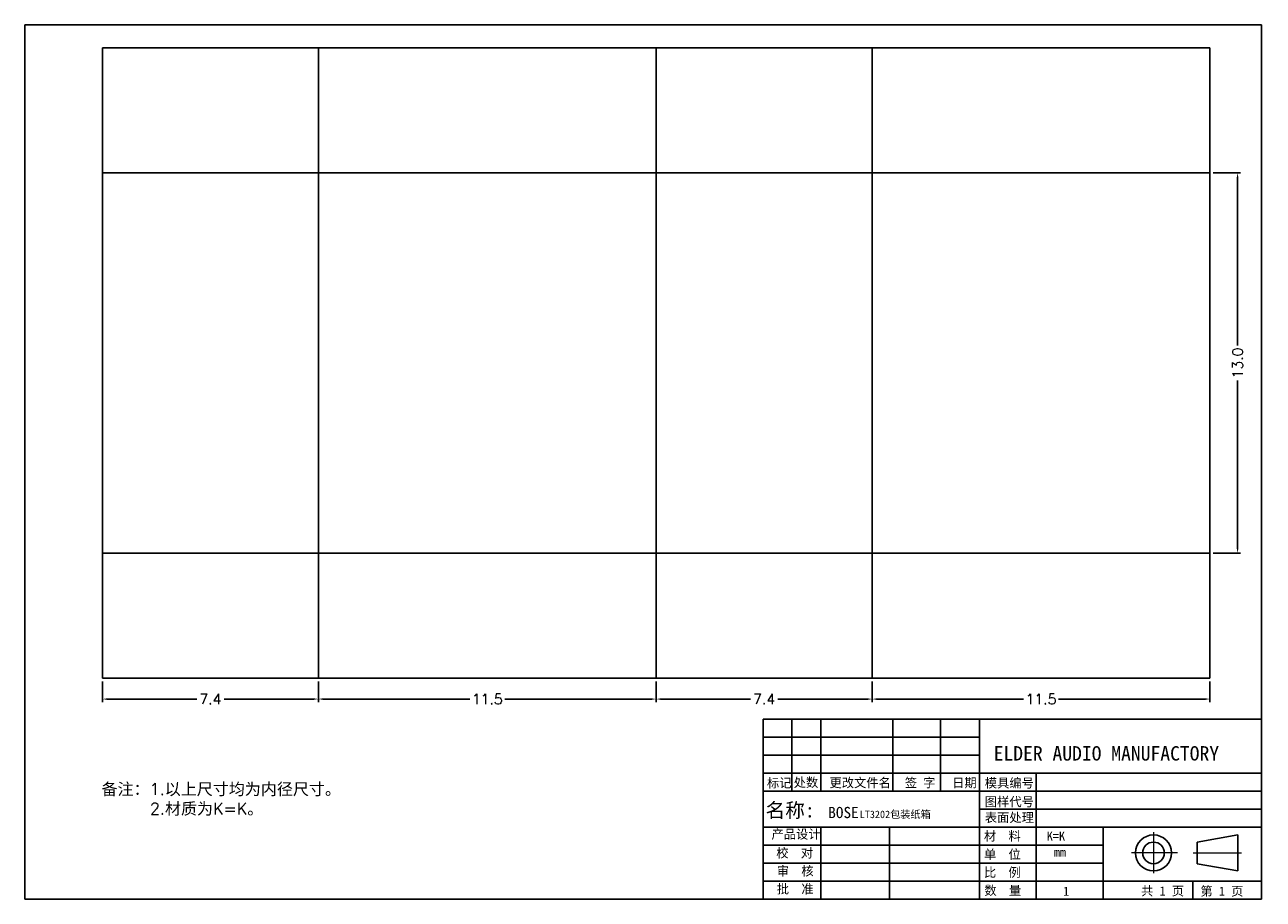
# Model space of a CAD drawing. Extents: x 32 to 207, y -96 to -67.
# Tile 2 of 2: x 164 to 207, y -96 to -67. Entities that reach past the tile are written whole.
import ezdxf

# ---------------------------------------------------------------- set-up
doc = ezdxf.new("R2010")
doc.units = 0
doc.header["$LTSCALE"] = 1.28622
doc.header["$MEASUREMENT"] = 0
doc.linetypes.add('ACAD_ISO10W100', pattern=[18, 12, -3, 0, -3])
doc.layers.get('0').update_dxf_attribs({"linetype": 'CONTINUOUS'})
doc.layers.get('Defpoints').update_dxf_attribs({"linetype": 'CONTINUOUS'})
doc.layers.add('CENTER', color=1, linetype='ACAD_ISO10W100', lineweight=13)
doc.layers.add('MAIN', color=7, linetype='CONTINUOUS')
doc.layers.add('TEXT', color=202, linetype='CONTINUOUS')
doc.styles.get("Standard").update_dxf_attribs({"font": 'romans.shx'})
doc.styles.add('TEXT', font='SIMFANG.TTF', dxfattribs={"height": 2.5})
doc.dimstyles.get("Standard").update_dxf_attribs({"dimtxt": 0.2, "dimasz": 0.15, "dimexe": 0.1, "dimexo": 0.11, "dimgap": 0.09, "dimtad": 0, "dimtih": 1, "dimtoh": 1, "dimdec": 1, "dimzin": 0, "dimdsep": 46, "dimtxsty": 'Standard', "dimcen": 0.11, "dimclrd": 5, "dimclre": 98, "dimclrt": 7, "dimadec": 1, "dimazin": 0, "dimtfac": 1, "dimtdec": 1, "dimtofl": 0, "dimtmove": 2, "dimatfit": 3, "dimfxl": 0, "dimtolj": 1, "dimtzin": 0, "dimarcsym": 0})

# ---------------------------------------------------------------- blocks, each defined once
blk = doc.blocks.new('*D15')
at = {"color": 98, "lineweight": -2}
for p, q in [((174.394, -89.069), (174.394, -89.772)), ((185.894, -89.069), (185.894, -89.772))]:
    blk.add_line(p, q, dxfattribs=at)
at = {"color": 5, "lineweight": -2}
for p, q in [((174.544, -89.672), (179.546, -89.672)), ((185.744, -89.672), (180.743, -89.672))]:
    blk.add_line(p, q, dxfattribs=at)
at = {"color": 5}
for points in [[(174.544, -89.647), (174.544, -89.697), (174.394, -89.672)], [(185.744, -89.647), (185.744, -89.697), (185.894, -89.672)]]:
    blk.add_solid(points, dxfattribs=at)
at = {"layer": 'Defpoints', "color": 0}
for p in [(174.394, -88.959), (185.894, -88.959), (185.894, -89.672)]:
    blk.add_point(p, dxfattribs=at)
at = {"color": 7, "insert": (180.144, -89.672), "char_height": 0.35, "attachment_point": 5}
blk.add_mtext('\\A1;11.5', dxfattribs=at)
blk = doc.blocks.new('*D16')
at = {"color": 98, "lineweight": -2}
for p, q in [((167.044, -89.069), (167.044, -89.772)), ((174.394, -89.069), (174.394, -89.772))]:
    blk.add_line(p, q, dxfattribs=at)
at = {"color": 5, "lineweight": -2}
for p, q in [((167.194, -89.672), (170.254, -89.672)), ((174.244, -89.672), (171.184, -89.672))]:
    blk.add_line(p, q, dxfattribs=at)
at = {"color": 5}
for points in [[(167.194, -89.647), (167.194, -89.697), (167.044, -89.672)], [(174.244, -89.647), (174.244, -89.697), (174.394, -89.672)]]:
    blk.add_solid(points, dxfattribs=at)
at = {"layer": 'Defpoints', "color": 0}
for p in [(167.044, -88.959), (174.394, -88.959), (174.394, -89.672)]:
    blk.add_point(p, dxfattribs=at)
at = {"color": 7, "insert": (170.719, -89.672), "char_height": 0.35, "attachment_point": 5}
blk.add_mtext('\\A1;7.4', dxfattribs=at)
blk = doc.blocks.new('*D13')
at = {"color": 98, "lineweight": -2}
for p, q in [((204.854, -71.759), (205.785, -71.759)), ((204.854, -84.709), (205.785, -84.709))]:
    blk.add_line(p, q, dxfattribs=at)
at = {"color": 5, "lineweight": -2}
for p, q in [((205.685, -71.909), (205.685, -77.636)), ((205.685, -84.559), (205.685, -78.833))]:
    blk.add_line(p, q, dxfattribs=at)
at = {"color": 5}
for points in [[(205.66, -71.909), (205.71, -71.909), (205.685, -71.759)], [(205.66, -84.559), (205.71, -84.559), (205.685, -84.709)]]:
    blk.add_solid(points, dxfattribs=at)
at = {"layer": 'Defpoints', "color": 0}
for p in [(204.744, -71.759), (204.744, -84.709), (205.685, -84.709)]:
    blk.add_point(p, dxfattribs=at)
at = {"color": 7, "insert": (205.685, -78.234), "char_height": 0.35, "attachment_point": 5, "rotation": 90}
blk.add_mtext('\\A1;13.0', dxfattribs=at)
blk = doc.blocks.new('*D7')
at = {"color": 98, "lineweight": -2}
for p, q in [((193.244, -89.069), (193.244, -89.772)), ((204.744, -89.069), (204.744, -89.772))]:
    blk.add_line(p, q, dxfattribs=at)
at = {"color": 5, "lineweight": -2}
for p, q in [((193.394, -89.672), (198.396, -89.672)), ((204.594, -89.672), (199.593, -89.672))]:
    blk.add_line(p, q, dxfattribs=at)
at = {"color": 5}
for points in [[(193.394, -89.647), (193.394, -89.697), (193.244, -89.672)], [(204.594, -89.647), (204.594, -89.697), (204.744, -89.672)]]:
    blk.add_solid(points, dxfattribs=at)
at = {"layer": 'Defpoints', "color": 0}
for p in [(193.244, -88.959), (204.744, -88.959), (204.744, -89.672)]:
    blk.add_point(p, dxfattribs=at)
at = {"color": 7, "insert": (198.994, -89.672), "char_height": 0.35, "attachment_point": 5}
blk.add_mtext('\\A1;11.5', dxfattribs=at)
blk = doc.blocks.new('*D12')
at = {"color": 98, "lineweight": -2}
for p, q in [((185.894, -89.069), (185.894, -89.772)), ((193.244, -89.069), (193.244, -89.772))]:
    blk.add_line(p, q, dxfattribs=at)
at = {"color": 5, "lineweight": -2}
for p, q in [((186.044, -89.672), (189.104, -89.672)), ((193.094, -89.672), (190.034, -89.672))]:
    blk.add_line(p, q, dxfattribs=at)
at = {"color": 5}
for points in [[(186.044, -89.647), (186.044, -89.697), (185.894, -89.672)], [(193.094, -89.647), (193.094, -89.697), (193.244, -89.672)]]:
    blk.add_solid(points, dxfattribs=at)
at = {"layer": 'Defpoints', "color": 0}
for p in [(185.894, -88.959), (193.244, -88.959), (193.244, -89.672)]:
    blk.add_point(p, dxfattribs=at)
at = {"color": 7, "insert": (189.569, -89.672), "char_height": 0.35, "attachment_point": 5}
blk.add_mtext('\\A1;7.4', dxfattribs=at)

msp = doc.modelspace()

# ---------------------------------------------------------------- linework, layer by layer
for p, q in [((164.4, -66.721), (206.494, -66.721)), ((164.4, -96.485), (164.4, -66.721)), ((206.494, -96.485), (206.494, -66.721)), ((167.044, -67.509), (204.744, -67.509)), ((167.044, -71.759), (167.044, -67.509)), ((174.394, -71.759), (174.394, -67.509)), ((174.394, -67.509), (174.394, -71.759)), ((185.894, -71.759), (185.894, -67.509)), ((193.244, -71.759), (193.244, -67.509)), ((204.744, -71.759), (204.744, -67.509)), ((167.044, -71.759), (167.044, -84.709)), ((167.044, -84.709), (167.044, -71.759)), ((174.394, -71.759), (167.044, -71.759)), ((185.894, -71.759), (174.394, -71.759)), ((174.394, -71.759), (174.394, -84.709)), ((174.394, -84.709), (174.394, -71.759)), ((174.394, -71.759), (174.394, -84.709)), ((185.894, -71.759), (185.894, -84.709)), ((185.894, -84.709), (185.894, -71.759)), ((193.244, -71.759), (185.894, -71.759)), ((193.244, -71.759), (193.244, -84.709)), ((193.244, -84.709), (193.244, -71.759)), ((204.744, -71.759), (193.244, -71.759)), ((204.744, -84.709), (204.744, -71.759)), ((204.744, -71.759), (204.744, -84.709)), ((167.044, -84.709), (167.044, -88.959)), ((167.044, -84.709), (174.394, -84.709)), ((174.394, -84.709), (185.894, -84.709)), ((174.394, -84.709), (174.394, -88.959)), ((174.394, -88.959), (174.394, -84.709)), ((185.894, -84.709), (185.894, -88.959)), ((185.894, -84.709), (193.244, -84.709)), ((193.244, -84.709), (204.744, -84.709)), ((193.244, -84.709), (193.244, -88.959)), ((204.744, -84.709), (204.744, -88.959)), ((204.744, -88.959), (167.044, -88.959)), ((164.4, -96.485), (206.494, -96.485))]:
    msp.add_line(p, q)
at = {"layer": 'CENTER', "ltscale": 3}
for p, q in [((202.823, -94.202), (202.823, -95.602)), ((203.644, -94.909), (202.073, -94.909)), ((204.169, -94.909), (205.818, -94.909))]:
    msp.add_line(p, q, dxfattribs=at)
at = {"layer": 'MAIN'}
for p, q in [((189.54, -90.354), (206.494, -90.354)), ((189.54, -96.485), (189.54, -90.354)), ((205.699, -94.296), (204.314, -94.542)), ((205.699, -94.296), (205.699, -95.523)), ((204.314, -94.542), (204.314, -95.277)), ((204.314, -95.277), (205.699, -95.523))]:
    msp.add_line(p, q, dxfattribs=at)
for radius in [0.613, 0.368]:
    msp.add_circle((202.823, -94.909), radius, dxfattribs=at)
at = {"layer": 'TEXT'}
for p, q in [((190.507, -92.806), (190.507, -90.354)), ((191.502, -92.806), (191.502, -90.354)), ((193.954, -92.806), (193.954, -90.354)), ((195.568, -92.806), (195.568, -90.354)), ((196.897, -96.485), (196.897, -90.354)), ((189.54, -90.967), (196.897, -90.967)), ((189.54, -91.58), (196.897, -91.58)), ((189.54, -92.193), (206.494, -92.193)), ((198.825, -96.485), (198.825, -92.193)), ((189.54, -92.806), (206.494, -92.806)), ((196.897, -93.419), (206.494, -93.419)), ((189.54, -94.032), (196.897, -94.032)), ((191.502, -96.485), (191.502, -94.032)), ((193.831, -96.485), (193.831, -94.032)), ((196.897, -94.032), (206.494, -94.032)), ((201.108, -96.485), (201.108, -94.032)), ((189.54, -94.645), (201.108, -94.645)), ((189.54, -95.259), (201.108, -95.259)), ((189.54, -95.872), (206.494, -95.872)), ((204.164, -96.485), (204.164, -95.872))]:
    msp.add_line(p, q, dxfattribs=at)

# ---------------------------------------------------------------- texts
at = {"insert": (167.012, -92.535), "char_height": 0.4, "width": 33.1902, "attachment_point": 1}
msp.add_mtext('{\\fRomanS|b0|i0|c134|p2;备注：}1.{\\fRomanS|b0|i0|c134|p2;以上尺寸均为内径尺寸。\\P      }2.{\\fRomanS|b0|i0|c134|p2;材质为K=K。}', dxfattribs=at)
at = {"layer": 'TEXT', "color": 0, "style": 'TEXT'}
for s, height, p in [('ELDER AUDIO MANUFACTORY', 0.49047, (197.382, -91.765)), ('BOSE', 0.3805, (191.751, -93.723)), ('LT3202包装纸箱', 0.2536, (192.822, -93.723))]:
    msp.add_text(s, height=height, dxfattribs=at).set_placement(p)
at = {"layer": 'TEXT', "style": 'TEXT'}
for s, height, p in [('处数', 0.3065, (190.574, -92.666)), ('更改文件名', 0.3065, (191.793, -92.676)), ('签 字', 0.3065, (194.356, -92.676)), ('标记', 0.3065, (189.664, -92.683)), ('日期', 0.3065, (195.969, -92.676)), ('模具编号', 0.3065, (197.08, -92.685)), ('名称:', 0.4905, (189.618, -93.701)), ('图样代号', 0.3065, (197.08, -93.323)), ('表面处理', 0.3065, (197.08, -93.861)), ('产品设计', 0.3065, (189.819, -94.426)), ('材  料', 0.3065, (197.051, -94.488)), (' K=K', 0.3065, (198.979, -94.488)), ('校  对', 0.3065, (189.984, -95.066)), ('单  位', 0.3065, (197.051, -95.113)), ('mm', 0.3065, (199.427, -95.037)), ('审  核', 0.3065, (190, -95.679)), ('比  例', 0.3065, (197.051, -95.726)), ('批  准', 0.3065, (190, -96.291)), ('数  量', 0.3065, (197.066, -96.342)), ('1', 0.307, (199.744, -96.367)), ('共 1 页', 0.3065, (202.4, -96.359)), ('第 1 页', 0.3065, (204.422, -96.366))]:
    msp.add_text(s, height=height, dxfattribs=at).set_placement(p)

# ---------------------------------------------------------------- dimensions: what is measured, and where the dimension line sits
dim = msp.add_linear_dim(base=(205.684672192, -84.709342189), p1=(204.744357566, -71.759342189), p2=(204.744357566, -84.709342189), angle=90, dimstyle='Standard', override={"dimtxt": 0.35})
dim.commit()
dim.dimension.update_dxf_attribs({"geometry": '*D13', "text_midpoint": (205.684672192, -78.234342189), "text_rotation": 90})
for base, p1, p2, picture, middle in [((174.394357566, -89.672264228), (167.044357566, -88.959342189), (174.394357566, -88.959342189), '*D16', (170.719357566, -89.672264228)), ((185.894, -89.672), (174.394, -88.959), (185.894, -88.959), '*D15', (180.144, -89.672)), ((193.244357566, -89.672264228), (185.894357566, -88.959342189), (193.244357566, -88.959342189), '*D12', (189.569357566, -89.672264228)), ((204.744, -89.672), (193.244, -88.959), (204.744, -88.959), '*D7', (198.994, -89.672))]:
    dim = msp.add_linear_dim(base=base, p1=p1, p2=p2, dimstyle='Standard', override={"dimtxt": 0.35})
    dim.commit()
    dim.dimension.update_dxf_attribs({"geometry": picture, "text_midpoint": middle})

doc.saveas('drawing.dxf')
